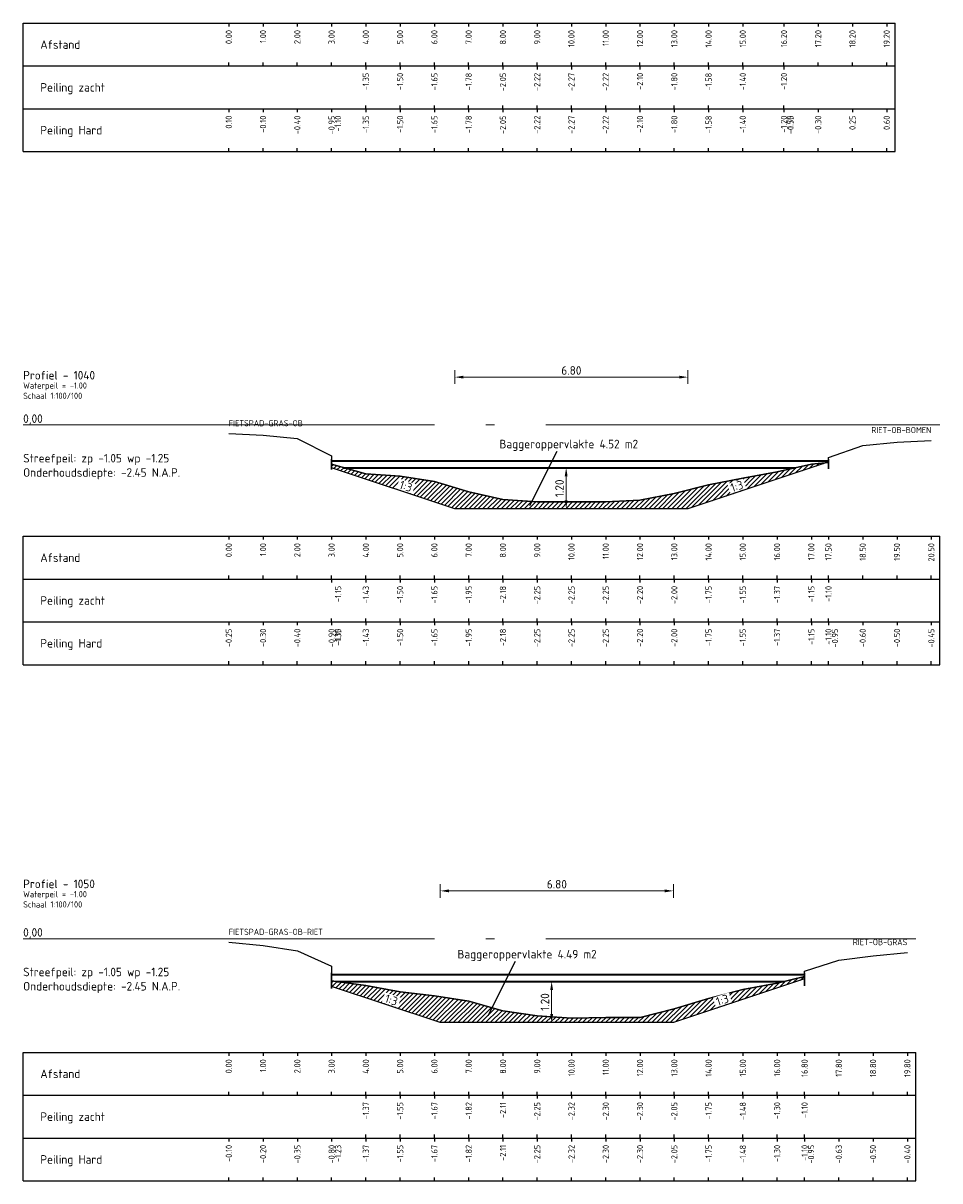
# Model space of a CAD drawing. Header units: metres. Extents: x 163463 to 198797, y 577287 to 592106.
# Tile 61 of 64: x 198571 to 198598, y 581853 to 581887. Entities that reach past the tile are written whole.
import ezdxf
from ezdxf.enums import TextEntityAlignment as Align

# ---------------------------------------------------------------- set-up
doc = ezdxf.new("R2010")
doc.units = ezdxf.units.M
doc.linetypes.add('AL-NAP_LIJN', pattern=[15.25, 12, -1.5, 0.25, -1.5])
for name, color, linetype in [('Afstandsbalk', 7, 'Continuous'), ('baggerarcering', 1, 'Continuous'), ('baggeroppervlak', 7, 'Continuous'), ('HardePeiling', 3, 'Continuous'), ('Legger', 2, 'Continuous'), ('Oever', 62, 'Continuous'), ('SlibOppervlak', 251, 'Continuous'), ('Teksten', 7, 'Continuous'), ('ZachtePeiling', 1, 'Continuous')]:
    doc.layers.add(name, color=color, linetype=linetype)
doc.layers.add('N-WA-WH-GRONDWATERLIJN-G', color=150, linetype='AL-GRONDWATERLIJN', lineweight=35)
doc.layers.add('X-XX-AL-NAP-G', color=7, linetype='AL-NAP_LIJN', lineweight=18)
doc.styles.add('NLCS-ISO', font='NLCS-ISO.ttf')
doc.styles.add('NLCS-ISO-M100-T25', font='NLCS-ISO.ttf', dxfattribs={"height": 0.25})
doc.linetypes.add('AL-GRONDWATERLIJN', pattern='A,6,[32,NLCS.SHX,S=1,R=0,X=0,Y=0],6', length=12)
doc.dimstyles.new('NLCS-M100-T25-PIJL_l3_h1', dxfattribs={"dimscale": 0.1, "dimtxt": 0.25, "dimasz": 2.5, "dimexe": 2, "dimexo": 2, "dimgap": 0.7, "dimtad": 1, "dimzin": 0, "dimdsep": 46, "dimtxsty": 'NLCS-ISO-M100-T25', "dimcen": 2.5, "dimdle": 2, "dimclrd": 256, "dimclre": 256, "dimclrt": 256, "dimadec": 1, "dimazin": 0, "dimtfac": 1, "dimtofl": 0, "dimtmove": 1, "dimatfit": 0, "dimfxl": 2, "dimfxlon": 1, "dimtfill": 1, "dimtfillclr": 256, "dimtolj": 1, "dimtzin": 0, "dimlwd": 18, "dimlwe": 18, "dimarcsym": 0})

# ---------------------------------------------------------------- blocks, each defined once
blk = doc.blocks.new('*D679')
at = {"lineweight": 18, "transparency": 16777216}
for p, q in [((198584.037, 581876.689), (198584.037, 581877.089)), ((198584.287, 581876.889), (198590.587, 581876.889)), ((198590.837, 581876.689), (198590.837, 581877.089))]:
    blk.add_line(p, q, dxfattribs=at)
at = {"transparency": 16777216}
for points in [[(198584.287, 581876.931), (198584.287, 581876.848), (198584.037, 581876.889)], [(198590.587, 581876.931), (198590.587, 581876.848), (198590.837, 581876.889)]]:
    blk.add_solid(points, dxfattribs=at)
at = {"layer": 'Defpoints', "color": 0, "transparency": 16777216}
for p in [(198590.837, 581876.889), (198584.037, 581873.044), (198590.837, 581873.044)]:
    blk.add_point(p, dxfattribs=at)
at = {"transparency": 16777216, "insert": (198587.437, 581877.084), "char_height": 0.25, "attachment_point": 5, "style": 'NLCS-ISO-M100-T25', "bg_fill": 3, "box_fill_scale": 1.1, "bg_fill_color": 256, "bg_fill_true_color": 13158600, "bg_fill_transparency": 0}
blk.add_mtext('\\A1;6.80', dxfattribs=at)
blk = doc.blocks.new('*D681')
at = {"lineweight": 18, "transparency": 16777216}
for p, q in [((198583.613, 581861.689), (198583.613, 581862.089)), ((198590.413, 581861.689), (198590.413, 581862.089)), ((198583.863, 581861.889), (198590.163, 581861.889))]:
    blk.add_line(p, q, dxfattribs=at)
at = {"transparency": 16777216}
for points in [[(198583.863, 581861.931), (198583.863, 581861.848), (198583.613, 581861.889)], [(198590.163, 581861.931), (198590.163, 581861.848), (198590.413, 581861.889)]]:
    blk.add_solid(points, dxfattribs=at)
at = {"layer": 'Defpoints', "color": 0, "transparency": 16777216}
for p in [(198590.413, 581861.889), (198583.613, 581858.044), (198590.413, 581858.044)]:
    blk.add_point(p, dxfattribs=at)
at = {"transparency": 16777216, "insert": (198587.013, 581862.084), "char_height": 0.25, "attachment_point": 5, "style": 'NLCS-ISO-M100-T25', "bg_fill": 3, "box_fill_scale": 1.1, "bg_fill_color": 256, "bg_fill_true_color": 13158600, "bg_fill_transparency": 0}
blk.add_mtext('\\A1;6.80', dxfattribs=at)
blk = doc.blocks.new('*D693')
at = {"lineweight": 18, "transparency": 16777216}
for p, q in [((198587.285, 581874.244), (198587.085, 581874.244)), ((198587.285, 581873.994), (198587.285, 581873.294)), ((198587.285, 581873.044), (198587.085, 581873.044))]:
    blk.add_line(p, q, dxfattribs=at)
at = {"transparency": 16777216}
for points in [[(198587.243, 581873.994), (198587.326, 581873.994), (198587.285, 581874.244)], [(198587.243, 581873.294), (198587.326, 581873.294), (198587.285, 581873.044)]]:
    blk.add_solid(points, dxfattribs=at)
at = {"layer": 'Defpoints', "color": 0, "transparency": 16777216}
for p in [(198587.285, 581874.244), (198587.285, 581873.044), (198587.285, 581873.044)]:
    blk.add_point(p, dxfattribs=at)
at = {"transparency": 16777216, "insert": (198587.09, 581873.644), "char_height": 0.25, "attachment_point": 5, "rotation": 90, "style": 'NLCS-ISO-M100-T25', "bg_fill": 3, "box_fill_scale": 1.1, "bg_fill_color": 256, "bg_fill_true_color": 13158600, "bg_fill_transparency": 0}
blk.add_mtext('\\A1;1.20', dxfattribs=at)
blk = doc.blocks.new('*D694')
at = {"lineweight": 18, "transparency": 16777216}
for p, q in [((198586.861, 581859.244), (198586.661, 581859.244)), ((198586.861, 581858.994), (198586.861, 581858.294)), ((198586.861, 581858.044), (198586.661, 581858.044))]:
    blk.add_line(p, q, dxfattribs=at)
at = {"transparency": 16777216}
for points in [[(198586.82, 581858.994), (198586.903, 581858.994), (198586.861, 581859.244)], [(198586.82, 581858.294), (198586.903, 581858.294), (198586.861, 581858.044)]]:
    blk.add_solid(points, dxfattribs=at)
at = {"layer": 'Defpoints', "color": 0, "transparency": 16777216}
for p in [(198586.861, 581859.244), (198586.861, 581858.044), (198586.861, 581858.044)]:
    blk.add_point(p, dxfattribs=at)
at = {"transparency": 16777216, "insert": (198586.666, 581858.644), "char_height": 0.25, "attachment_point": 5, "rotation": 90, "style": 'NLCS-ISO-M100-T25', "bg_fill": 3, "box_fill_scale": 1.1, "bg_fill_color": 256, "bg_fill_true_color": 13158600, "bg_fill_transparency": 0}
blk.add_mtext('\\A1;1.20', dxfattribs=at)

msp = doc.modelspace()

# ---------------------------------------------------------------- hatches: boundary and pattern name
at = {"layer": 'baggerarcering'}
h = msp.add_hatch(dxfattribs=at)
h.set_pattern_fill('ANSI31', color=256, scale=0.03, style=0)
h.paths.add_polyline_path([(198594.864, 581874.387), (198594.439, 581874.344), (198593.439, 581874.124), (198592.439, 581873.944), (198591.44, 581873.744), (198590.439, 581873.494), (198589.439, 581873.294), (198588.44, 581873.244), (198587.44, 581873.244), (198586.439, 581873.244), (198585.439, 581873.314), (198584.44, 581873.544), (198583.439, 581873.844), (198582.439, 581873.994), (198581.44, 581874.064), (198580.44, 581874.344), (198580.44, 581874.243), (198584.037, 581873.044), (198590.837, 581873.044)])
h = msp.add_hatch(dxfattribs=at)
h.set_pattern_fill('ANSI31', color=256, scale=0.03, style=0)
h.paths.add_polyline_path([(198594.241, 581859.32), (198594.241, 581859.394), (198593.441, 581859.194), (198592.441, 581859.014), (198591.44, 581858.744), (198590.44, 581858.444), (198589.441, 581858.194), (198588.441, 581858.194), (198587.441, 581858.174), (198586.44, 581858.244), (198585.44, 581858.384), (198584.441, 581858.674), (198583.441, 581858.824), (198582.44, 581858.944), (198581.44, 581859.124), (198580.44, 581859.264), (198580.44, 581859.102), (198583.613, 581858.044), (198590.413, 581858.044)])

# ---------------------------------------------------------------- linework, layer by layer
at = {"layer": 'Afstandsbalk'}
for p, q in [((198571.44, 581887.224), (198596.888, 581887.224)), ((198571.44, 581883.474), (198571.44, 581887.224)), ((198577.44, 581887.224), (198577.44, 581887.124)), ((198578.44, 581887.224), (198578.44, 581887.124)), ((198579.44, 581887.224), (198579.44, 581887.124)), ((198580.439, 581887.224), (198580.439, 581887.124)), ((198581.439, 581887.224), (198581.439, 581887.124)), ((198582.439, 581887.224), (198582.439, 581887.124)), ((198583.439, 581887.224), (198583.439, 581887.124)), ((198584.439, 581887.224), (198584.439, 581887.124)), ((198585.439, 581887.224), (198585.439, 581887.124)), ((198586.439, 581887.224), (198586.439, 581887.124)), ((198587.439, 581887.224), (198587.439, 581887.124)), ((198588.439, 581887.224), (198588.439, 581887.124)), ((198589.439, 581887.224), (198589.439, 581887.124)), ((198590.439, 581887.224), (198590.439, 581887.124)), ((198591.439, 581887.224), (198591.439, 581887.124)), ((198592.439, 581887.224), (198592.439, 581887.124)), ((198593.639, 581887.224), (198593.639, 581887.124)), ((198594.639, 581887.224), (198594.639, 581887.124)), ((198595.639, 581887.224), (198595.639, 581887.124)), ((198596.638, 581887.224), (198596.638, 581887.124)), ((198596.888, 581883.474), (198596.888, 581887.224)), ((198571.44, 581885.974), (198596.888, 581885.974)), ((198577.44, 581885.974), (198577.44, 581886.074)), ((198578.44, 581885.974), (198578.44, 581886.074)), ((198579.44, 581885.974), (198579.44, 581886.074)), ((198580.439, 581885.974), (198580.439, 581886.074)), ((198581.439, 581885.974), (198581.439, 581886.074)), ((198581.439, 581885.974), (198581.439, 581885.874)), ((198582.439, 581885.974), (198582.439, 581886.074)), ((198582.439, 581885.974), (198582.439, 581885.874)), ((198583.439, 581885.974), (198583.439, 581886.074)), ((198583.439, 581885.974), (198583.439, 581885.874)), ((198584.439, 581885.974), (198584.439, 581886.074)), ((198584.439, 581885.974), (198584.439, 581885.874)), ((198585.439, 581885.974), (198585.439, 581886.074)), ((198585.439, 581885.974), (198585.439, 581885.874)), ((198586.439, 581885.974), (198586.439, 581886.074)), ((198586.439, 581885.974), (198586.439, 581885.874)), ((198587.439, 581885.974), (198587.439, 581886.074)), ((198587.439, 581885.974), (198587.439, 581885.874)), ((198588.439, 581885.974), (198588.439, 581886.074)), ((198588.439, 581885.974), (198588.439, 581885.874)), ((198589.439, 581885.974), (198589.439, 581886.074)), ((198589.439, 581885.974), (198589.439, 581885.874)), ((198590.439, 581885.974), (198590.439, 581886.074)), ((198590.439, 581885.974), (198590.439, 581885.874)), ((198591.439, 581885.974), (198591.439, 581886.074)), ((198591.439, 581885.974), (198591.439, 581885.874)), ((198592.439, 581885.974), (198592.439, 581886.074)), ((198592.439, 581885.974), (198592.439, 581885.874)), ((198593.639, 581885.974), (198593.639, 581886.074)), ((198593.639, 581885.974), (198593.639, 581885.874)), ((198594.639, 581885.974), (198594.639, 581886.074)), ((198595.639, 581885.974), (198595.639, 581886.074)), ((198596.638, 581885.974), (198596.638, 581886.074)), ((198571.44, 581884.724), (198596.888, 581884.724)), ((198577.44, 581884.724), (198577.44, 581884.624)), ((198578.44, 581884.724), (198578.44, 581884.624)), ((198579.44, 581884.724), (198579.44, 581884.624)), ((198580.439, 581884.724), (198580.439, 581884.624)), ((198580.439, 581884.724), (198580.439, 581884.624)), ((198581.439, 581884.724), (198581.439, 581884.824)), ((198581.439, 581884.724), (198581.439, 581884.624)), ((198582.439, 581884.724), (198582.439, 581884.824)), ((198582.439, 581884.724), (198582.439, 581884.624)), ((198583.439, 581884.724), (198583.439, 581884.824)), ((198583.439, 581884.724), (198583.439, 581884.624)), ((198584.439, 581884.724), (198584.439, 581884.824)), ((198584.439, 581884.724), (198584.439, 581884.624)), ((198585.439, 581884.724), (198585.439, 581884.824)), ((198585.439, 581884.724), (198585.439, 581884.624)), ((198586.439, 581884.724), (198586.439, 581884.824)), ((198586.439, 581884.724), (198586.439, 581884.624)), ((198587.439, 581884.724), (198587.439, 581884.824)), ((198587.439, 581884.724), (198587.439, 581884.624)), ((198588.439, 581884.724), (198588.439, 581884.824)), ((198588.439, 581884.724), (198588.439, 581884.624)), ((198589.439, 581884.724), (198589.439, 581884.824)), ((198589.439, 581884.724), (198589.439, 581884.624)), ((198590.439, 581884.724), (198590.439, 581884.824)), ((198590.439, 581884.724), (198590.439, 581884.624)), ((198591.439, 581884.724), (198591.439, 581884.824)), ((198591.439, 581884.724), (198591.439, 581884.624)), ((198592.439, 581884.724), (198592.439, 581884.824)), ((198592.439, 581884.724), (198592.439, 581884.624)), ((198593.639, 581884.724), (198593.639, 581884.824)), ((198593.639, 581884.724), (198593.639, 581884.624)), ((198593.639, 581884.724), (198593.639, 581884.624)), ((198593.639, 581884.724), (198593.639, 581884.624)), ((198594.639, 581884.724), (198594.639, 581884.624)), ((198595.639, 581884.724), (198595.639, 581884.624)), ((198596.638, 581884.724), (198596.638, 581884.624)), ((198577.44, 581883.474), (198577.44, 581883.574)), ((198578.44, 581883.474), (198578.44, 581883.574)), ((198579.44, 581883.474), (198579.44, 581883.574)), ((198580.439, 581883.474), (198580.439, 581883.574)), ((198580.439, 581883.474), (198580.439, 581883.574)), ((198581.439, 581883.474), (198581.439, 581883.574)), ((198582.439, 581883.474), (198582.439, 581883.574)), ((198583.439, 581883.474), (198583.439, 581883.574)), ((198584.439, 581883.474), (198584.439, 581883.574)), ((198585.439, 581883.474), (198585.439, 581883.574)), ((198586.439, 581883.474), (198586.439, 581883.574)), ((198587.439, 581883.474), (198587.439, 581883.574)), ((198588.439, 581883.474), (198588.439, 581883.574)), ((198589.439, 581883.474), (198589.439, 581883.574)), ((198590.439, 581883.474), (198590.439, 581883.574)), ((198591.439, 581883.474), (198591.439, 581883.574)), ((198592.439, 581883.474), (198592.439, 581883.574)), ((198593.639, 581883.474), (198593.639, 581883.574)), ((198593.639, 581883.474), (198593.639, 581883.574)), ((198593.639, 581883.474), (198593.639, 581883.574)), ((198594.639, 581883.474), (198594.639, 581883.574)), ((198595.639, 581883.474), (198595.639, 581883.574)), ((198596.638, 581883.474), (198596.638, 581883.574)), ((198571.44, 581883.474), (198596.888, 581883.474)), ((198571.44, 581872.244), (198598.189, 581872.244)), ((198571.44, 581868.494), (198571.44, 581872.244)), ((198577.44, 581872.244), (198577.44, 581872.144)), ((198578.44, 581872.244), (198578.44, 581872.144)), ((198579.439, 581872.244), (198579.439, 581872.144)), ((198580.44, 581872.244), (198580.44, 581872.144)), ((198581.44, 581872.244), (198581.44, 581872.144)), ((198582.439, 581872.244), (198582.439, 581872.144)), ((198583.439, 581872.244), (198583.439, 581872.144)), ((198584.44, 581872.244), (198584.44, 581872.144)), ((198585.439, 581872.244), (198585.439, 581872.144)), ((198586.439, 581872.244), (198586.439, 581872.144)), ((198587.44, 581872.244), (198587.44, 581872.144)), ((198588.44, 581872.244), (198588.44, 581872.144)), ((198589.439, 581872.244), (198589.439, 581872.144)), ((198590.439, 581872.244), (198590.439, 581872.144)), ((198591.44, 581872.244), (198591.44, 581872.144)), ((198592.439, 581872.244), (198592.439, 581872.144)), ((198593.439, 581872.244), (198593.439, 581872.144)), ((198594.439, 581872.244), (198594.439, 581872.144)), ((198594.939, 581872.244), (198594.939, 581872.144)), ((198595.939, 581872.244), (198595.939, 581872.144)), ((198596.939, 581872.244), (198596.939, 581872.144)), ((198597.939, 581872.244), (198597.939, 581872.144)), ((198598.189, 581868.494), (198598.189, 581872.244)), ((198577.44, 581870.994), (198577.44, 581871.094)), ((198578.44, 581870.994), (198578.44, 581871.094)), ((198579.439, 581870.994), (198579.439, 581871.094)), ((198580.44, 581870.994), (198580.44, 581871.094)), ((198581.44, 581870.994), (198581.44, 581871.094)), ((198582.439, 581870.994), (198582.439, 581871.094)), ((198583.439, 581870.994), (198583.439, 581871.094)), ((198584.44, 581870.994), (198584.44, 581871.094)), ((198585.439, 581870.994), (198585.439, 581871.094)), ((198586.439, 581870.994), (198586.439, 581871.094)), ((198587.44, 581870.994), (198587.44, 581871.094)), ((198588.44, 581870.994), (198588.44, 581871.094)), ((198589.439, 581870.994), (198589.439, 581871.094)), ((198590.439, 581870.994), (198590.439, 581871.094)), ((198591.44, 581870.994), (198591.44, 581871.094)), ((198592.439, 581870.994), (198592.439, 581871.094)), ((198593.439, 581870.994), (198593.439, 581871.094)), ((198594.439, 581870.994), (198594.439, 581871.094)), ((198594.939, 581870.994), (198594.939, 581871.094)), ((198595.939, 581870.994), (198595.939, 581871.094)), ((198596.939, 581870.994), (198596.939, 581871.094)), ((198597.939, 581870.994), (198597.939, 581871.094)), ((198571.44, 581870.994), (198598.189, 581870.994)), ((198580.44, 581870.994), (198580.44, 581870.894)), ((198581.44, 581870.994), (198581.44, 581870.894)), ((198582.439, 581870.994), (198582.439, 581870.894)), ((198583.439, 581870.994), (198583.439, 581870.894)), ((198584.44, 581870.994), (198584.44, 581870.894)), ((198585.439, 581870.994), (198585.439, 581870.894)), ((198586.439, 581870.994), (198586.439, 581870.894)), ((198587.44, 581870.994), (198587.44, 581870.894)), ((198588.44, 581870.994), (198588.44, 581870.894)), ((198589.439, 581870.994), (198589.439, 581870.894)), ((198590.439, 581870.994), (198590.439, 581870.894)), ((198591.44, 581870.994), (198591.44, 581870.894)), ((198592.439, 581870.994), (198592.439, 581870.894)), ((198593.439, 581870.994), (198593.439, 581870.894)), ((198594.439, 581870.994), (198594.439, 581870.894)), ((198594.939, 581870.994), (198594.939, 581870.894)), ((198571.44, 581869.744), (198598.189, 581869.744)), ((198577.44, 581869.744), (198577.44, 581869.644)), ((198578.44, 581869.744), (198578.44, 581869.644)), ((198579.439, 581869.744), (198579.439, 581869.644)), ((198580.44, 581869.744), (198580.44, 581869.844)), ((198580.44, 581869.744), (198580.44, 581869.644)), ((198580.44, 581869.744), (198580.44, 581869.644)), ((198580.44, 581869.744), (198580.44, 581869.644)), ((198581.44, 581869.744), (198581.44, 581869.844)), ((198581.44, 581869.744), (198581.44, 581869.644)), ((198582.439, 581869.744), (198582.439, 581869.844)), ((198582.439, 581869.744), (198582.439, 581869.644)), ((198583.439, 581869.744), (198583.439, 581869.844)), ((198583.439, 581869.744), (198583.439, 581869.644)), ((198584.44, 581869.744), (198584.44, 581869.844)), ((198584.44, 581869.744), (198584.44, 581869.644)), ((198585.439, 581869.744), (198585.439, 581869.844)), ((198585.439, 581869.744), (198585.439, 581869.644)), ((198586.439, 581869.744), (198586.439, 581869.844)), ((198586.439, 581869.744), (198586.439, 581869.644)), ((198587.44, 581869.744), (198587.44, 581869.844)), ((198587.44, 581869.744), (198587.44, 581869.644)), ((198588.44, 581869.744), (198588.44, 581869.844)), ((198588.44, 581869.744), (198588.44, 581869.644)), ((198589.439, 581869.744), (198589.439, 581869.844)), ((198589.439, 581869.744), (198589.439, 581869.644)), ((198590.439, 581869.744), (198590.439, 581869.844)), ((198590.439, 581869.744), (198590.439, 581869.644)), ((198591.44, 581869.744), (198591.44, 581869.844)), ((198591.44, 581869.744), (198591.44, 581869.644)), ((198592.439, 581869.744), (198592.439, 581869.844)), ((198592.439, 581869.744), (198592.439, 581869.644)), ((198593.439, 581869.744), (198593.439, 581869.844)), ((198593.439, 581869.744), (198593.439, 581869.644)), ((198594.439, 581869.744), (198594.439, 581869.844)), ((198594.439, 581869.744), (198594.439, 581869.644)), ((198594.939, 581869.744), (198594.939, 581869.844)), ((198594.939, 581869.744), (198594.939, 581869.644)), ((198594.939, 581869.744), (198594.939, 581869.644)), ((198595.939, 581869.744), (198595.939, 581869.644)), ((198596.939, 581869.744), (198596.939, 581869.644)), ((198597.939, 581869.744), (198597.939, 581869.644)), ((198571.44, 581868.494), (198598.189, 581868.494)), ((198577.44, 581868.494), (198577.44, 581868.594)), ((198578.44, 581868.494), (198578.44, 581868.594)), ((198579.439, 581868.494), (198579.439, 581868.594)), ((198580.44, 581868.494), (198580.44, 581868.594)), ((198580.44, 581868.494), (198580.44, 581868.594)), ((198580.44, 581868.494), (198580.44, 581868.594)), ((198581.44, 581868.494), (198581.44, 581868.594)), ((198582.439, 581868.494), (198582.439, 581868.594)), ((198583.439, 581868.494), (198583.439, 581868.594)), ((198584.44, 581868.494), (198584.44, 581868.594)), ((198585.439, 581868.494), (198585.439, 581868.594)), ((198586.439, 581868.494), (198586.439, 581868.594)), ((198587.44, 581868.494), (198587.44, 581868.594)), ((198588.44, 581868.494), (198588.44, 581868.594)), ((198589.439, 581868.494), (198589.439, 581868.594)), ((198590.439, 581868.494), (198590.439, 581868.594)), ((198591.44, 581868.494), (198591.44, 581868.594)), ((198592.439, 581868.494), (198592.439, 581868.594)), ((198593.439, 581868.494), (198593.439, 581868.594)), ((198594.439, 581868.494), (198594.439, 581868.594)), ((198594.939, 581868.494), (198594.939, 581868.594)), ((198594.939, 581868.494), (198594.939, 581868.594)), ((198595.939, 581868.494), (198595.939, 581868.594)), ((198596.939, 581868.494), (198596.939, 581868.594)), ((198597.939, 581868.494), (198597.939, 581868.594)), ((198571.44, 581857.174), (198597.491, 581857.174)), ((198571.44, 581853.424), (198571.44, 581857.174)), ((198577.44, 581857.174), (198577.44, 581857.074)), ((198578.441, 581857.174), (198578.441, 581857.074)), ((198579.441, 581857.174), (198579.441, 581857.074)), ((198580.44, 581857.174), (198580.44, 581857.074)), ((198581.44, 581857.174), (198581.44, 581857.074)), ((198582.44, 581857.174), (198582.44, 581857.074)), ((198583.441, 581857.174), (198583.441, 581857.074)), ((198584.441, 581857.174), (198584.441, 581857.074)), ((198585.44, 581857.174), (198585.44, 581857.074)), ((198586.44, 581857.174), (198586.44, 581857.074)), ((198587.441, 581857.174), (198587.441, 581857.074)), ((198588.441, 581857.174), (198588.441, 581857.074)), ((198589.441, 581857.174), (198589.441, 581857.074)), ((198590.44, 581857.174), (198590.44, 581857.074)), ((198591.44, 581857.174), (198591.44, 581857.074)), ((198592.441, 581857.174), (198592.441, 581857.074)), ((198593.441, 581857.174), (198593.441, 581857.074)), ((198594.241, 581857.174), (198594.241, 581857.074)), ((198595.241, 581857.174), (198595.241, 581857.074)), ((198596.24, 581857.174), (198596.24, 581857.074)), ((198597.241, 581857.174), (198597.241, 581857.074)), ((198597.491, 581853.424), (198597.491, 581857.174)), ((198571.44, 581855.924), (198597.491, 581855.924)), ((198577.44, 581855.924), (198577.44, 581856.024)), ((198578.441, 581855.924), (198578.441, 581856.024)), ((198579.441, 581855.924), (198579.441, 581856.024)), ((198580.44, 581855.924), (198580.44, 581856.024)), ((198581.44, 581855.924), (198581.44, 581856.024)), ((198581.44, 581855.924), (198581.44, 581855.824)), ((198582.44, 581855.924), (198582.44, 581856.024)), ((198582.44, 581855.924), (198582.44, 581855.824)), ((198583.441, 581855.924), (198583.441, 581856.024)), ((198583.441, 581855.924), (198583.441, 581855.824)), ((198584.441, 581855.924), (198584.441, 581856.024)), ((198584.441, 581855.924), (198584.441, 581855.824)), ((198585.44, 581855.924), (198585.44, 581856.024)), ((198585.44, 581855.924), (198585.44, 581855.824)), ((198586.44, 581855.924), (198586.44, 581856.024)), ((198586.44, 581855.924), (198586.44, 581855.824)), ((198587.441, 581855.924), (198587.441, 581856.024)), ((198587.441, 581855.924), (198587.441, 581855.824)), ((198588.441, 581855.924), (198588.441, 581856.024)), ((198588.441, 581855.924), (198588.441, 581855.824)), ((198589.441, 581855.924), (198589.441, 581856.024)), ((198589.441, 581855.924), (198589.441, 581855.824)), ((198590.44, 581855.924), (198590.44, 581856.024)), ((198590.44, 581855.924), (198590.44, 581855.824)), ((198591.44, 581855.924), (198591.44, 581856.024)), ((198591.44, 581855.924), (198591.44, 581855.824)), ((198592.441, 581855.924), (198592.441, 581856.024)), ((198592.441, 581855.924), (198592.441, 581855.824)), ((198593.441, 581855.924), (198593.441, 581856.024)), ((198593.441, 581855.924), (198593.441, 581855.824)), ((198594.241, 581855.924), (198594.241, 581856.024)), ((198594.241, 581855.924), (198594.241, 581855.824)), ((198595.241, 581855.924), (198595.241, 581856.024)), ((198596.24, 581855.924), (198596.24, 581856.024)), ((198597.241, 581855.924), (198597.241, 581856.024)), ((198571.44, 581854.674), (198597.491, 581854.674)), ((198577.44, 581854.674), (198577.44, 581854.574)), ((198578.441, 581854.674), (198578.441, 581854.574)), ((198579.441, 581854.674), (198579.441, 581854.574)), ((198580.44, 581854.674), (198580.44, 581854.574)), ((198580.44, 581854.674), (198580.44, 581854.574)), ((198581.44, 581854.674), (198581.44, 581854.774)), ((198581.44, 581854.674), (198581.44, 581854.574)), ((198582.44, 581854.674), (198582.44, 581854.774)), ((198582.44, 581854.674), (198582.44, 581854.574)), ((198583.441, 581854.674), (198583.441, 581854.774)), ((198583.441, 581854.674), (198583.441, 581854.574)), ((198584.441, 581854.674), (198584.441, 581854.774)), ((198584.441, 581854.674), (198584.441, 581854.574)), ((198585.44, 581854.674), (198585.44, 581854.774)), ((198585.44, 581854.674), (198585.44, 581854.574)), ((198586.44, 581854.674), (198586.44, 581854.774)), ((198586.44, 581854.674), (198586.44, 581854.574)), ((198587.441, 581854.674), (198587.441, 581854.774)), ((198587.441, 581854.674), (198587.441, 581854.574)), ((198588.441, 581854.674), (198588.441, 581854.774)), ((198588.441, 581854.674), (198588.441, 581854.574)), ((198589.441, 581854.674), (198589.441, 581854.774)), ((198589.441, 581854.674), (198589.441, 581854.574)), ((198590.44, 581854.674), (198590.44, 581854.774)), ((198590.44, 581854.674), (198590.44, 581854.574)), ((198591.44, 581854.674), (198591.44, 581854.774)), ((198591.44, 581854.674), (198591.44, 581854.574)), ((198592.441, 581854.674), (198592.441, 581854.774)), ((198592.441, 581854.674), (198592.441, 581854.574)), ((198593.441, 581854.674), (198593.441, 581854.774)), ((198593.441, 581854.674), (198593.441, 581854.574)), ((198594.241, 581854.674), (198594.241, 581854.774)), ((198594.241, 581854.674), (198594.241, 581854.574)), ((198594.241, 581854.674), (198594.241, 581854.574)), ((198595.241, 581854.674), (198595.241, 581854.574)), ((198596.24, 581854.674), (198596.24, 581854.574)), ((198597.241, 581854.674), (198597.241, 581854.574)), ((198577.44, 581853.424), (198577.44, 581853.524)), ((198578.441, 581853.424), (198578.441, 581853.524)), ((198579.441, 581853.424), (198579.441, 581853.524)), ((198580.44, 581853.424), (198580.44, 581853.524)), ((198580.44, 581853.424), (198580.44, 581853.524)), ((198581.44, 581853.424), (198581.44, 581853.524)), ((198582.44, 581853.424), (198582.44, 581853.524)), ((198583.441, 581853.424), (198583.441, 581853.524)), ((198584.441, 581853.424), (198584.441, 581853.524)), ((198585.44, 581853.424), (198585.44, 581853.524)), ((198586.44, 581853.424), (198586.44, 581853.524)), ((198587.441, 581853.424), (198587.441, 581853.524)), ((198588.441, 581853.424), (198588.441, 581853.524)), ((198589.441, 581853.424), (198589.441, 581853.524)), ((198590.44, 581853.424), (198590.44, 581853.524)), ((198591.44, 581853.424), (198591.44, 581853.524)), ((198592.441, 581853.424), (198592.441, 581853.524)), ((198593.441, 581853.424), (198593.441, 581853.524)), ((198594.241, 581853.424), (198594.241, 581853.524)), ((198594.241, 581853.424), (198594.241, 581853.524)), ((198595.241, 581853.424), (198595.241, 581853.524)), ((198596.24, 581853.424), (198596.24, 581853.524)), ((198597.241, 581853.424), (198597.241, 581853.524)), ((198571.44, 581853.424), (198597.491, 581853.424))]:
    msp.add_line(p, q, dxfattribs=at)
at = {"layer": 'HardePeiling'}
for points in [[(198580.44, 581874.494), (198580.44, 581874.344), (198581.44, 581874.064), (198582.439, 581873.994), (198583.439, 581873.844), (198584.44, 581873.544), (198585.439, 581873.314), (198586.439, 581873.244), (198587.44, 581873.244), (198588.44, 581873.244), (198589.439, 581873.294), (198590.439, 581873.494), (198591.44, 581873.744), (198592.439, 581873.944), (198593.439, 581874.124), (198594.439, 581874.344), (198594.939, 581874.394), (198594.939, 581874.494)], [(198580.44, 581859.494), (198580.44, 581859.264), (198581.44, 581859.124), (198582.44, 581858.944), (198583.441, 581858.824), (198584.441, 581858.674), (198585.44, 581858.384), (198586.44, 581858.244), (198587.441, 581858.174), (198588.441, 581858.194), (198589.441, 581858.194), (198590.44, 581858.444), (198591.44, 581858.744), (198592.441, 581859.014), (198593.441, 581859.194), (198594.241, 581859.394), (198594.241, 581859.494)]]:
    msp.add_lwpolyline(points, dxfattribs=at)
at = {"layer": 'N-WA-WH-GRONDWATERLIJN-G'}
for p, q in [((198580.44, 581874.444), (198594.939, 581874.444)), ((198580.797, 581874.244), (198593.985, 581874.244)), ((198580.44, 581859.444), (198594.241, 581859.444)), ((198580.583, 581859.244), (198593.641, 581859.244))]:
    msp.add_line(p, q, dxfattribs=at)
at = {"layer": 'Oever'}
for points in [[(198577.44, 581875.244), (198578.44, 581875.194), (198579.439, 581875.094), (198580.44, 581874.594), (198580.44, 581874.194), (198580.44, 581874.494)], [(198594.939, 581874.494), (198594.939, 581874.213), (198594.939, 581874.544), (198595.939, 581874.894), (198596.939, 581874.994), (198597.939, 581875.044)], [(198577.44, 581860.394), (198578.441, 581860.294), (198579.441, 581860.144), (198580.44, 581859.694), (198580.44, 581859.04), (198580.44, 581859.494)], [(198594.241, 581859.494), (198594.241, 581859.117), (198594.241, 581859.544), (198595.241, 581859.864), (198596.24, 581859.994), (198597.241, 581860.094)]]:
    msp.add_lwpolyline(points, dxfattribs=at)
at = {"layer": 'SlibOppervlak'}
for points in [[(198580.44, 581874.344), (198581.44, 581874.064), (198582.439, 581873.994), (198583.439, 581873.844), (198584.44, 581873.544), (198585.439, 581873.314), (198586.439, 581873.244), (198587.44, 581873.244), (198588.44, 581873.244), (198589.439, 581873.294), (198590.439, 581873.494), (198591.44, 581873.744), (198592.439, 581873.944), (198593.439, 581874.124), (198594.439, 581874.344), (198594.939, 581874.394), (198594.939, 581874.394), (198594.439, 581874.344), (198593.439, 581874.124), (198592.439, 581873.944), (198591.44, 581873.744), (198590.439, 581873.494), (198589.439, 581873.294), (198588.44, 581873.244), (198587.44, 581873.244), (198586.439, 581873.244), (198585.439, 581873.314), (198584.44, 581873.544), (198583.439, 581873.844), (198582.439, 581873.994), (198581.44, 581874.064), (198580.44, 581874.344)], [(198580.44, 581859.264), (198581.44, 581859.124), (198582.44, 581858.944), (198583.441, 581858.824), (198584.441, 581858.674), (198585.44, 581858.384), (198586.44, 581858.244), (198587.441, 581858.174), (198588.441, 581858.194), (198589.441, 581858.194), (198590.44, 581858.444), (198591.44, 581858.744), (198592.441, 581859.014), (198593.441, 581859.194), (198594.241, 581859.394), (198594.241, 581859.394), (198593.441, 581859.194), (198592.441, 581859.014), (198591.44, 581858.744), (198590.44, 581858.444), (198589.441, 581858.194), (198588.441, 581858.194), (198587.441, 581858.174), (198586.44, 581858.244), (198585.44, 581858.384), (198584.441, 581858.674), (198583.441, 581858.824), (198582.44, 581858.944), (198581.44, 581859.124), (198580.44, 581859.264)]]:
    msp.add_lwpolyline(points, close=True, dxfattribs=at)
at = {"layer": 'X-XX-AL-NAP-G'}
for p, q in [((198571.44, 581875.494), (198598.189, 581875.494)), ((198571.44, 581860.494), (198597.491, 581860.494))]:
    msp.add_line(p, q, dxfattribs=at)
at = {"layer": 'ZachtePeiling'}
for points in [[(198580.44, 581874.494), (198580.44, 581874.344), (198581.44, 581874.064), (198582.439, 581873.994), (198583.439, 581873.844), (198584.44, 581873.544), (198585.439, 581873.314), (198586.439, 581873.244), (198587.44, 581873.244), (198588.44, 581873.244), (198589.439, 581873.294), (198590.439, 581873.494), (198591.44, 581873.744), (198592.439, 581873.944), (198593.439, 581874.124), (198594.439, 581874.344), (198594.939, 581874.394), (198594.939, 581874.494)], [(198580.44, 581859.494), (198580.44, 581859.264), (198581.44, 581859.124), (198582.44, 581858.944), (198583.441, 581858.824), (198584.441, 581858.674), (198585.44, 581858.384), (198586.44, 581858.244), (198587.441, 581858.174), (198588.441, 581858.194), (198589.441, 581858.194), (198590.44, 581858.444), (198591.44, 581858.744), (198592.441, 581859.014), (198593.441, 581859.194), (198594.241, 581859.394), (198594.241, 581859.494)]]:
    msp.add_lwpolyline(points, dxfattribs=at)

# ---------------------------------------------------------------- texts
at = {"layer": 'Teksten', "style": 'NLCS-ISO'}
for s, p in [('0.00', (198577.44, 581887.024)), ('1.00', (198578.44, 581887.024)), ('2.00', (198579.44, 581887.024)), ('3.00', (198580.439, 581887.024)), ('4.00', (198581.439, 581887.024)), ('5.00', (198582.439, 581887.024)), ('6.00', (198583.439, 581887.024)), ('7.00', (198584.439, 581887.024)), ('8.00', (198585.439, 581887.024)), ('9.00', (198586.439, 581887.024)), ('10.00', (198587.439, 581887.024)), ('11.00', (198588.439, 581887.024)), ('12.00', (198589.439, 581887.024)), ('13.00', (198590.439, 581887.024)), ('14.00', (198591.439, 581887.024)), ('15.00', (198592.439, 581887.024)), ('16.20', (198593.639, 581887.024)), ('17.20', (198594.639, 581887.024)), ('18.20', (198595.639, 581887.024)), ('19.20', (198596.638, 581887.024)), ('-1.35', (198581.439, 581885.774)), ('-1.50', (198582.439, 581885.774)), ('-1.65', (198583.439, 581885.774)), ('-1.78', (198584.439, 581885.774)), ('-2.05', (198585.439, 581885.774)), ('-2.22', (198586.439, 581885.774)), ('-2.27', (198587.439, 581885.774)), ('-2.22', (198588.439, 581885.774)), ('-2.10', (198589.439, 581885.774)), ('-1.80', (198590.439, 581885.774)), ('-1.58', (198591.439, 581885.774)), ('-1.40', (198592.439, 581885.774)), ('-1.20', (198593.639, 581885.774)), ('0.10', (198577.44, 581884.524)), ('-0.10', (198578.44, 581884.524)), ('-0.40', (198579.44, 581884.524)), ('-0.95', (198580.439, 581884.524)), ('-1.10', (198580.629, 581884.524)), ('-1.35', (198581.439, 581884.524)), ('-1.50', (198582.439, 581884.524)), ('-1.65', (198583.439, 581884.524)), ('-1.78', (198584.439, 581884.524)), ('-2.05', (198585.439, 581884.524)), ('-2.22', (198586.439, 581884.524)), ('-2.27', (198587.439, 581884.524)), ('-2.22', (198588.439, 581884.524)), ('-2.10', (198589.439, 581884.524)), ('-1.80', (198590.439, 581884.524)), ('-1.58', (198591.439, 581884.524)), ('-1.40', (198592.439, 581884.524)), ('-1.20', (198593.639, 581884.524)), ('-1.50', (198593.829, 581884.524)), ('-0.75', (198593.829, 581884.524)), ('-0.30', (198594.639, 581884.524)), ('0.25', (198595.639, 581884.524)), ('0.60', (198596.638, 581884.524)), ('0.00', (198577.44, 581872.044)), ('1.00', (198578.44, 581872.044)), ('2.00', (198579.439, 581872.044)), ('3.00', (198580.44, 581872.044)), ('4.00', (198581.44, 581872.044)), ('5.00', (198582.439, 581872.044)), ('6.00', (198583.439, 581872.044)), ('7.00', (198584.44, 581872.044)), ('8.00', (198585.439, 581872.044)), ('9.00', (198586.439, 581872.044)), ('10.00', (198587.44, 581872.044)), ('11.00', (198588.44, 581872.044)), ('12.00', (198589.439, 581872.044)), ('13.00', (198590.439, 581872.044)), ('14.00', (198591.44, 581872.044)), ('15.00', (198592.439, 581872.044)), ('16.00', (198593.439, 581872.044)), ('17.00', (198594.439, 581872.044)), ('17.50', (198594.939, 581872.044)), ('18.50', (198595.939, 581872.044)), ('19.50', (198596.939, 581872.044)), ('20.50', (198597.939, 581872.044)), ('-1.15', (198580.63, 581870.794)), ('-1.43', (198581.44, 581870.794)), ('-1.50', (198582.439, 581870.794)), ('-1.65', (198583.439, 581870.794)), ('-1.95', (198584.44, 581870.794)), ('-2.18', (198585.439, 581870.794)), ('-2.25', (198586.439, 581870.794)), ('-2.25', (198587.44, 581870.794)), ('-2.25', (198588.44, 581870.794)), ('-2.20', (198589.439, 581870.794)), ('-2.00', (198590.439, 581870.794)), ('-1.75', (198591.44, 581870.794)), ('-1.55', (198592.439, 581870.794)), ('-1.37', (198593.439, 581870.794)), ('-1.15', (198594.439, 581870.794)), ('-1.10', (198594.939, 581870.794)), ('-0.25', (198577.44, 581869.544)), ('-0.30', (198578.44, 581869.544)), ('-0.40', (198579.439, 581869.544)), ('-0.90', (198580.44, 581869.544)), ('-1.30', (198580.63, 581869.544)), ('-1.15', (198580.63, 581869.544)), ('-1.43', (198581.44, 581869.544)), ('-1.50', (198582.439, 581869.544)), ('-1.65', (198583.439, 581869.544)), ('-1.95', (198584.44, 581869.544)), ('-2.18', (198585.439, 581869.544)), ('-2.25', (198586.439, 581869.544)), ('-2.25', (198587.44, 581869.544)), ('-2.25', (198588.44, 581869.544)), ('-2.20', (198589.439, 581869.544)), ('-2.00', (198590.439, 581869.544)), ('-1.75', (198591.44, 581869.544)), ('-1.55', (198592.439, 581869.544)), ('-1.37', (198593.439, 581869.544)), ('-1.15', (198594.439, 581869.544)), ('-1.10', (198594.939, 581869.544)), ('-0.95', (198595.129, 581869.544)), ('-0.60', (198595.939, 581869.544)), ('-0.50', (198596.939, 581869.544)), ('-0.45', (198597.939, 581869.544)), ('0.00', (198577.44, 581856.974)), ('1.00', (198578.441, 581856.974)), ('2.00', (198579.441, 581856.974)), ('3.00', (198580.44, 581856.974)), ('4.00', (198581.44, 581856.974)), ('5.00', (198582.44, 581856.974)), ('6.00', (198583.441, 581856.974)), ('7.00', (198584.441, 581856.974)), ('8.00', (198585.44, 581856.974)), ('9.00', (198586.44, 581856.974)), ('10.00', (198587.441, 581856.974)), ('11.00', (198588.441, 581856.974)), ('12.00', (198589.441, 581856.974)), ('13.00', (198590.44, 581856.974)), ('14.00', (198591.44, 581856.974)), ('15.00', (198592.441, 581856.974)), ('16.00', (198593.441, 581856.974)), ('16.80', (198594.241, 581856.974)), ('17.80', (198595.241, 581856.974)), ('18.80', (198596.24, 581856.974)), ('19.80', (198597.241, 581856.974)), ('-1.37', (198581.44, 581855.724)), ('-1.55', (198582.44, 581855.724)), ('-1.67', (198583.441, 581855.724)), ('-1.82', (198584.441, 581855.724)), ('-2.11', (198585.44, 581855.724)), ('-2.25', (198586.44, 581855.724)), ('-2.32', (198587.441, 581855.724)), ('-2.30', (198588.441, 581855.724)), ('-2.30', (198589.441, 581855.724)), ('-2.05', (198590.44, 581855.724)), ('-1.75', (198591.44, 581855.724)), ('-1.48', (198592.441, 581855.724)), ('-1.30', (198593.441, 581855.724)), ('-1.10', (198594.241, 581855.724)), ('-0.10', (198577.44, 581854.474)), ('-0.20', (198578.441, 581854.474)), ('-0.35', (198579.441, 581854.474)), ('-0.80', (198580.44, 581854.474)), ('-1.23', (198580.63, 581854.474)), ('-1.37', (198581.44, 581854.474)), ('-1.55', (198582.44, 581854.474)), ('-1.67', (198583.441, 581854.474)), ('-1.82', (198584.441, 581854.474)), ('-2.11', (198585.44, 581854.474)), ('-2.25', (198586.44, 581854.474)), ('-2.32', (198587.441, 581854.474)), ('-2.30', (198588.441, 581854.474)), ('-2.30', (198589.441, 581854.474)), ('-2.05', (198590.44, 581854.474)), ('-1.75', (198591.44, 581854.474)), ('-1.48', (198592.441, 581854.474)), ('-1.30', (198593.441, 581854.474)), ('-1.10', (198594.241, 581854.474)), ('-0.95', (198594.431, 581854.474)), ('-0.63', (198595.241, 581854.474)), ('-0.50', (198596.24, 581854.474)), ('-0.40', (198597.241, 581854.474))]:
    msp.add_text(s, height=0.18, rotation=90, dxfattribs=at).set_placement(p, align=Align.MIDDLE_RIGHT)
for s, height, p in [('Afstand', 0.25, (198571.94, 581886.599)), ('Peiling zacht', 0.25, (198571.94, 581885.349)), ('Peiling Hard', 0.25, (198571.94, 581884.099)), ('Profiel - 1040    ', 0.25, (198571.44, 581876.944)), ('Waterpeil = -1.00', 0.18, (198571.44, 581876.644)), ('Schaal 1:100/100', 0.18, (198571.44, 581876.344)), ('FIETSPAD-GRAS-OB', 0.18, (198577.44, 581875.544)), ('Afstand', 0.25, (198571.94, 581871.619)), ('Peiling zacht', 0.25, (198571.94, 581870.369)), ('Peiling Hard', 0.25, (198571.94, 581869.119)), ('Profiel - 1050    ', 0.25, (198571.44, 581862.094)), ('Waterpeil = -1.00', 0.18, (198571.44, 581861.794)), ('Schaal 1:100/100', 0.18, (198571.44, 581861.494)), ('FIETSPAD-GRAS-OB-RIET', 0.18, (198577.44, 581860.694)), ('Afstand', 0.25, (198571.94, 581856.549)), ('Peiling zacht', 0.25, (198571.94, 581855.299)), ('Peiling Hard', 0.25, (198571.94, 581854.049))]:
    msp.add_text(s, height=height, dxfattribs=at).set_placement(p, align=Align.MIDDLE_LEFT)
for s, p in [('RIET-OB-BOMEN', (198597.939, 581875.344)), ('RIET-OB-GRAS', (198597.241, 581860.394))]:
    msp.add_text(s, height=0.18, dxfattribs=at).set_placement(p, align=Align.MIDDLE_RIGHT)
at = {"layer": 'Teksten', "char_height": 0.25, "width": 6.125, "attachment_point": 7, "style": 'NLCS-ISO'}
for s, insert in [('0,00 ', (198571.44, 581875.494)), ('Streefpeil: zp -1.05 wp -1.25 Onderhoudsdiepte: -2.45 N.A.P.', (198571.44, 581873.905)), ('0,00 ', (198571.44, 581860.494)), ('Streefpeil: zp -1.05 wp -1.25 Onderhoudsdiepte: -2.45 N.A.P.', (198571.44, 581858.905))]:
    msp.add_mtext(s, dxfattribs=dict(at, insert=insert))

# ---------------------------------------------------------------- next in the draw order: dimensions: what is measured, and where the dimension line sits
for base, p1, p2, picture, middle in [((198590.837, 581876.889), (198584.037, 581873.044), (198590.837, 581873.044), '*D679', (198587.437, 581877.084)), ((198590.413, 581861.889), (198583.613, 581858.044), (198590.413, 581858.044), '*D681', (198587.013, 581862.084))]:
    dim = msp.add_linear_dim(base=base, p1=p1, p2=p2, dimstyle='NLCS-M100-T25-PIJL_l3_h1')
    dim.commit()
    dim.dimension.update_dxf_attribs({"geometry": picture, "text_midpoint": middle})

# ---------------------------------------------------------------- next in the draw order: linework, layer by layer
at = {"layer": 'baggeroppervlak'}
msp.add_line((198585.012, 581858.25), (198585.805, 581859.835), dxfattribs=at)
at = {"layer": 'Legger', "flags": 128}
for points in [[(198594.864, 581874.387), (198590.837, 581873.044), (198584.037, 581873.044), (198580.44, 581874.243)], [(198594.241, 581859.32), (198590.413, 581858.044), (198583.613, 581858.044), (198580.44, 581859.102)]]:
    msp.add_lwpolyline(points, dxfattribs=at)

# ---------------------------------------------------------------- next in the draw order: texts
at = {"layer": 'baggeroppervlak', "style": 'NLCS-ISO'}
for s, p in [('Baggeroppervlakte 4.52 m2', (198587.361, 581874.736)), ('Baggeroppervlakte 4.49 m2', (198586.145, 581859.843))]:
    msp.add_text(s, height=0.25, dxfattribs=at).set_placement(p, align=Align.BOTTOM_CENTER)

# ---------------------------------------------------------------- next in the draw order: texts
at = {"layer": 'baggeroppervlak', "char_height": 0.25, "width": 0.43481, "attachment_point": 8, "style": 'NLCS-ISO', "bg_fill": 3, "box_fill_scale": 1.1, "bg_fill_color": 256, "bg_fill_transparency": 0}
for insert, rotation in [((198582.568, 581873.586), 341.5651), ((198592.305, 581873.586), 18.4349), ((198582.145, 581858.586), 341.5651), ((198591.882, 581858.586), 18.4349)]:
    msp.add_mtext('1:3', dxfattribs=dict(at, insert=insert, rotation=rotation))

# ---------------------------------------------------------------- next in the draw order: dimensions: what is measured, and where the dimension line sits
for p1, p2, picture, middle in [((198587.285, 581874.244), (198587.285, 581873.044), '*D693', (198587.09, 581873.644)), ((198586.861, 581859.244), (198586.861, 581858.044), '*D694', (198586.666, 581858.644))]:
    dim = msp.add_aligned_dim(p1=p1, p2=p2, distance=0, dimstyle='NLCS-M100-T25-PIJL_l3_h1')
    dim.commit()
    dim.dimension.update_dxf_attribs({"geometry": picture, "text_midpoint": middle})

# ---------------------------------------------------------------- next in the draw order: linework, layer by layer
at = {"layer": 'baggeroppervlak'}
msp.add_line((198586.227, 581873.142), (198587.02, 581874.728), dxfattribs=at)

doc.saveas('drawing.dxf')
